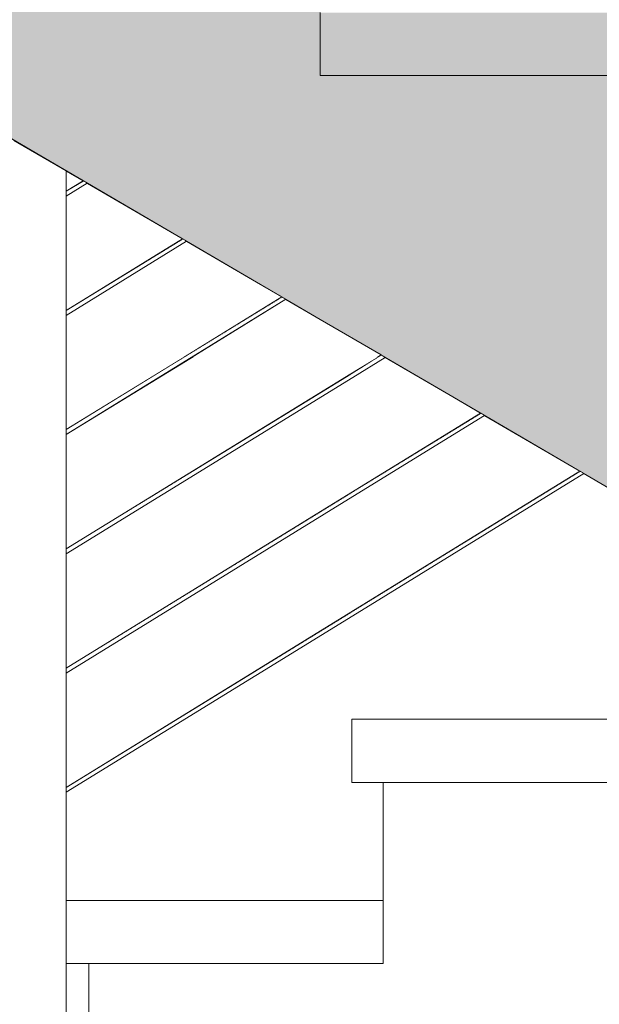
# Model space of a CAD drawing. Header units: millimetres. Extents: x -101298 to -58298, y 45839 to 66839.
# Tile 39 of 124: x -82963 to -82412, y 53054 to 53990. Entities that reach past the tile are written whole.
import ezdxf

# ---------------------------------------------------------------- set-up
doc = ezdxf.new("R2010")
doc.units = ezdxf.units.MM
doc.header["$MEASUREMENT"] = 0
doc.linetypes.add('Wipeout_Contour', pattern=[1000, 0, -1000])
doc.layers.add('Nowe_Konstrukcja - Schody', color=7, linetype='Continuous')
doc.layers.add('Nowe_Konstrukcja - Ściany zew', color=7, linetype='Continuous')
for name, color, linetype, lineweight, true_color in [('Nowe_Konstrukcja - Schody_Nr_pióra__101', 250, 'Continuous', 13, 0x333333), ('Nowe_Konstrukcja - Schody_Nr_pióra__116', 7, 'Continuous', 13, 0xcccccc), ('Nowe_Konstrukcja - Stropy_Nr_pióra__23', 7, 'Continuous', 13, 0x858585)]:
    doc.layers.add(name, color=color, linetype=linetype, lineweight=lineweight, true_color=true_color)
doc.layers.add('Nowe_Konstrukcja - Schody_Nr_pióra__3', color=7, linetype='Continuous', lineweight=13)
doc.layers.add('Nowe_Konstrukcja - Stropy_Nr_pióra__21', color=7, linetype='Continuous', lineweight=20)

msp = doc.modelspace()

# ---------------------------------------------------------------- linework, layer by layer
at = {"layer": 'Nowe_Konstrukcja - Schody_Nr_pióra__3', "color": 7, "linetype": 'Continuous', "lineweight": 13}
for p, q in [((-82957.26, 53868.66), (-83111.21, 53958.63)), ((-82397.26, 53541.39), (-82551.21, 53631.35)), ((-82602.77, 53541.26), (-82602.79, 53541.27))]:
    msp.add_line(p, q, dxfattribs=at)

# ---------------------------------------------------------------- wipeouts: each hides what was drawn before it
at = {"color": 254, "linetype": 'Wipeout_Contour', "lineweight": 0, "ltscale": 492394.959178}
msp.add_wipeout([(-82328.75, 54071.85), (-82450.98, 53996.67), (-82367.26, 53996.67), (-82367.26, 53939.53), (-82238.18, 54018.92)], dxfattribs=at).dxf.layer = 'Nowe_Konstrukcja - Ściany zew'
at = {"color": 254, "linetype": 'Wipeout_Contour', "lineweight": 0, "ltscale": 296575.65408}
msp.add_wipeout([(-82902.77, 53836.81), (-82918.93, 53846.26), (-82918.93, 53826.87)], dxfattribs=at).dxf.layer = 'Nowe_Konstrukcja - Ściany zew'
at = {"color": 254, "linetype": 'Wipeout_Contour', "lineweight": 0, "ltscale": 493610.054562}
msp.add_wipeout([(-82804.37, 53779.31), (-82918.93, 53708.84), (-82918.93, 53669.4), (-82806.43, 53669.4), (-82713.8, 53726.38)], dxfattribs=at).dxf.layer = 'Nowe_Konstrukcja - Ściany zew'
at = {"color": 254, "linetype": 'Wipeout_Contour', "lineweight": 0, "ltscale": 393682.874111}
msp.add_wipeout([(-82918.93, 52980.51), (-82897.26, 52980.51), (-82897.26, 53092.73), (-82918.93, 53092.73)], dxfattribs=at).dxf.layer = 'Nowe_Konstrukcja - Ściany zew'

# ---------------------------------------------------------------- next in the draw order: hatches: boundary and pattern name
at = {"layer": 'Nowe_Konstrukcja - Schody_Nr_pióra__116', "linetype": 'Continuous', "lineweight": 13, "true_color": 0xcccccc}
msp.add_hatch(color=254, dxfattribs=at).paths.add_polyline_path([(-82677.26, 53936.67), (-82367.26, 53936.67), (-82367.26, 53996.67), (-82677.26, 53996.67)])

# ---------------------------------------------------------------- next in the draw order: wipeouts: each hides what was drawn before it
at = {"color": 254, "linetype": 'Wipeout_Contour', "lineweight": 0, "ltscale": 395236.754923}
msp.add_wipeout([(-82898.85, 53834.53), (-82918.93, 53822.18), (-82918.93, 53713.54), (-82808.29, 53781.6)], dxfattribs=at).dxf.layer = 'Nowe_Konstrukcja - Ściany zew'
at = {"color": 254, "linetype": 'Wipeout_Contour', "lineweight": 0, "ltscale": 492931.973244}
msp.add_wipeout([(-82798.8, 53669.4), (-82622.18, 53669.4), (-82619.32, 53671.16), (-82677.26, 53705.02), (-82709.89, 53724.09)], dxfattribs=at).dxf.layer = 'Nowe_Konstrukcja - Ściany zew'
at = {"color": 254, "linetype": 'Wipeout_Contour', "lineweight": 0, "ltscale": 296184.542337}
msp.add_wipeout([(-82918.93, 53669.4), (-82918.93, 53600.21), (-82806.43, 53669.4)], dxfattribs=at).dxf.layer = 'Nowe_Konstrukcja - Ściany zew'

# ---------------------------------------------------------------- next in the draw order: linework, layer by layer
at = {"layer": 'Nowe_Konstrukcja - Schody_Nr_pióra__3', "color": 7, "linetype": 'Continuous', "lineweight": 13}
for p, q in [((-82831.21, 53794.99), (-82957.26, 53868.66)), ((-82677.26, 53705.02), (-82831.21, 53794.99)), ((-82551.21, 53631.35), (-82677.26, 53705.02))]:
    msp.add_line(p, q, dxfattribs=at)

# ---------------------------------------------------------------- next in the draw order: wipeouts: each hides what was drawn before it
at = {"color": 254, "linetype": 'Wipeout_Contour', "lineweight": 0, "ltscale": 394212.074109}
msp.add_wipeout([(-82918.93, 53373.54), (-82524.83, 53615.94), (-82615.4, 53668.87), (-82918.93, 53482.18)], dxfattribs=at).dxf.layer = 'Nowe_Konstrukcja - Ściany zew'

# ---------------------------------------------------------------- next in the draw order: wipeouts: each hides what was drawn before it
at = {"color": 254, "linetype": 'Wipeout_Contour', "lineweight": 0, "ltscale": 492283.980898}
msp.add_wipeout([(-82918.93, 53368.84), (-82918.93, 53260.21), (-82648.31, 53426.66), (-82430.35, 53560.73), (-82520.92, 53613.65)], dxfattribs=at).dxf.layer = 'Nowe_Konstrukcja - Ściany zew'

# ---------------------------------------------------------------- next in the draw order: wipeouts: each hides what was drawn before it
at = {"color": 254, "linetype": 'Wipeout_Contour', "lineweight": 0, "ltscale": 394599.738488}
msp.add_wipeout([(-82918.93, 53595.51), (-82918.93, 53486.87), (-82622.18, 53669.4), (-82798.8, 53669.4)], dxfattribs=at).dxf.layer = 'Nowe_Konstrukcja - Ściany zew'

# ---------------------------------------------------------------- next in the draw order: wipeouts: each hides what was drawn before it
at = {"color": 254, "linetype": 'Wipeout_Contour', "lineweight": 0, "ltscale": 394636.074214}
msp.add_wipeout([(-82968.93, 52980.51), (-82918.93, 52980.51), (-82918.93, 53846.26), (-82968.93, 53875.48)], dxfattribs=at).dxf.layer = 'Nowe_Konstrukcja - Schody'

# ---------------------------------------------------------------- next in the draw order: wipeouts: each hides what was drawn before it
at = {"color": 254, "linetype": 'Wipeout_Contour', "lineweight": 0, "ltscale": 395410.647471}
msp.add_wipeout([(-82902.2, 53836.48), (-82918.93, 53826.19), (-82918.93, 53824.53), (-82900.81, 53835.67)], dxfattribs=at).dxf.layer = 'Nowe_Konstrukcja - Schody'
at = {"color": 254, "linetype": 'Wipeout_Contour', "lineweight": 0, "ltscale": 393923.331283}
msp.add_wipeout([(-82918.93, 53259.52), (-82918.93, 53257.86), (-82647.26, 53424.96), (-82648, 53426.16)], dxfattribs=at).dxf.layer = 'Nowe_Konstrukcja - Schody'
at = {"color": 254, "linetype": 'Wipeout_Contour', "lineweight": 0, "ltscale": 393397.296946}
msp.add_wipeout([(-82617.26, 53152.73), (-82918.93, 53152.73), (-82918.93, 53092.73), (-82617.26, 53092.73)], dxfattribs=at).dxf.layer = 'Nowe_Konstrukcja - Schody'

# ---------------------------------------------------------------- next in the draw order: linework, layer by layer
at = {"layer": 'Nowe_Konstrukcja - Schody_Nr_pióra__3', "color": 7, "linetype": 'Continuous', "lineweight": 13}
msp.add_line((-82918.93, 53152.73), (-82617.26, 53152.73), dxfattribs=at)

# ---------------------------------------------------------------- next in the draw order: wipeouts: each hides what was drawn before it
at = {"color": 254, "linetype": 'Wipeout_Contour', "lineweight": 0, "ltscale": 395405.638567}
msp.add_wipeout([(-82900.81, 53835.67), (-82918.93, 53824.53), (-82918.93, 53822.87), (-82899.43, 53834.86)], dxfattribs=at).dxf.layer = 'Nowe_Konstrukcja - Schody'
at = {"color": 254, "linetype": 'Wipeout_Contour', "lineweight": 0, "ltscale": 393918.984401}
msp.add_wipeout([(-82918.93, 53257.86), (-82918.93, 53256.2), (-82646.52, 53423.75), (-82647.26, 53424.96)], dxfattribs=at).dxf.layer = 'Nowe_Konstrukcja - Schody'
at = {"color": 254, "linetype": 'Wipeout_Contour', "lineweight": 0, "ltscale": 491299.230626}
msp.add_wipeout([(-82897.26, 52685.71), (-82617.26, 52857.93), (-82617.26, 53092.73), (-82897.26, 53092.73), (-82897.26, 52920.51)], dxfattribs=at).dxf.layer = 'Nowe_Konstrukcja - Schody'

# ---------------------------------------------------------------- next in the draw order: linework, layer by layer
at = {"layer": 'Nowe_Konstrukcja - Schody_Nr_pióra__3', "color": 7, "linetype": 'Continuous', "lineweight": 13}
for p, q in [((-82918.93, 53092.73), (-82897.26, 53092.73)), ((-82897.26, 52920.51), (-82897.26, 53092.73)), ((-82897.26, 53092.73), (-82617.26, 53092.73))]:
    msp.add_line(p, q, dxfattribs=at)

# ---------------------------------------------------------------- next in the draw order: wipeouts: each hides what was drawn before it
at = {"color": 254, "linetype": 'Wipeout_Contour', "lineweight": 0, "ltscale": 395402.109903}
msp.add_wipeout([(-82899.43, 53834.86), (-82918.93, 53822.87), (-82918.93, 53822.18), (-82898.85, 53834.53)], dxfattribs=at).dxf.layer = 'Nowe_Konstrukcja - Schody'
at = {"color": 254, "linetype": 'Wipeout_Contour', "lineweight": 0, "ltscale": 393915.911209}
msp.add_wipeout([(-82918.93, 53256.2), (-82918.93, 53255.51), (-82646.21, 53423.25), (-82646.52, 53423.75)], dxfattribs=at).dxf.layer = 'Nowe_Konstrukcja - Schody'

# ---------------------------------------------------------------- next in the draw order: wipeouts: each hides what was drawn before it
at = {"color": 254, "linetype": 'Wipeout_Contour', "lineweight": 0, "ltscale": 395414.205394}
msp.add_wipeout([(-82902.77, 53836.81), (-82918.93, 53826.87), (-82918.93, 53826.19), (-82902.2, 53836.48)], dxfattribs=at).dxf.layer = 'Nowe_Konstrukcja - Schody'
at = {"color": 254, "linetype": 'Wipeout_Contour', "lineweight": 0, "ltscale": 393926.405508}
msp.add_wipeout([(-82918.93, 53260.21), (-82918.93, 53259.52), (-82648, 53426.16), (-82648.31, 53426.66)], dxfattribs=at).dxf.layer = 'Nowe_Konstrukcja - Schody'

# ---------------------------------------------------------------- next in the draw order: linework, layer by layer
at = {"layer": 'Nowe_Konstrukcja - Schody_Nr_pióra__101', "color": 250, "linetype": 'Continuous', "lineweight": 13, "true_color": 0x333333}
for p, q in [((-82918.93, 53826.87), (-82902.77, 53836.81)), ((-82918.93, 53822.18), (-82898.85, 53834.53))]:
    msp.add_line(p, q, dxfattribs=at)

# ---------------------------------------------------------------- next in the draw order: wipeouts: each hides what was drawn before it
at = {"color": 254, "linetype": 'Wipeout_Contour', "lineweight": 0, "ltscale": 393427.4102}
msp.add_wipeout([(-82429.77, 53560.39), (-82648, 53426.16), (-82647.26, 53424.96), (-82428.39, 53559.58)], dxfattribs=at).dxf.layer = 'Nowe_Konstrukcja - Schody'
at = {"color": 254, "linetype": 'Wipeout_Contour', "lineweight": 0, "ltscale": 392842.645142}
msp.add_wipeout([(-82647.26, 53264.96), (-82337.26, 53264.96), (-82337.26, 53324.96), (-82647.26, 53324.96)], dxfattribs=at).dxf.layer = 'Nowe_Konstrukcja - Schody'

# ---------------------------------------------------------------- next in the draw order: linework, layer by layer
at = {"layer": 'Nowe_Konstrukcja - Schody_Nr_pióra__3', "color": 7, "linetype": 'Continuous', "lineweight": 13}
for p, q in [((-82647.26, 53324.96), (-82337.26, 53324.96)), ((-82647.26, 53264.96), (-82647.26, 53324.96)), ((-82647.26, 53264.96), (-82617.26, 53264.96)), ((-82617.26, 53092.73), (-82617.26, 53264.96)), ((-82617.26, 53264.96), (-82337.26, 53264.96))]:
    msp.add_line(p, q, dxfattribs=at)

# ---------------------------------------------------------------- next in the draw order: wipeouts: each hides what was drawn before it
at = {"color": 254, "linetype": 'Wipeout_Contour', "lineweight": 0, "ltscale": 393421.654992}
msp.add_wipeout([(-82428.39, 53559.58), (-82647.26, 53424.96), (-82646.52, 53423.75), (-82427, 53558.77)], dxfattribs=at).dxf.layer = 'Nowe_Konstrukcja - Schody'

# ---------------------------------------------------------------- next in the draw order: wipeouts: each hides what was drawn before it
at = {"color": 254, "linetype": 'Wipeout_Contour', "lineweight": 0, "ltscale": 393417.585901}
msp.add_wipeout([(-82427, 53558.77), (-82646.52, 53423.75), (-82646.21, 53423.25), (-82426.43, 53558.44)], dxfattribs=at).dxf.layer = 'Nowe_Konstrukcja - Schody'

# ---------------------------------------------------------------- next in the draw order: wipeouts: each hides what was drawn before it
at = {"color": 254, "linetype": 'Wipeout_Contour', "lineweight": 0, "ltscale": 393431.480264}
msp.add_wipeout([(-82430.35, 53560.73), (-82648.31, 53426.66), (-82648, 53426.16), (-82429.77, 53560.39)], dxfattribs=at).dxf.layer = 'Nowe_Konstrukcja - Schody'

# ---------------------------------------------------------------- next in the draw order: wipeouts: each hides what was drawn before it
at = {"color": 254, "linetype": 'Wipeout_Contour', "lineweight": 0, "ltscale": 394169.063794}
msp.add_wipeout([(-82918.93, 53372.85), (-82918.93, 53371.19), (-82647.26, 53538.29), (-82648, 53539.49)], dxfattribs=at).dxf.layer = 'Nowe_Konstrukcja - Schody'

# ---------------------------------------------------------------- next in the draw order: wipeouts: each hides what was drawn before it
at = {"color": 254, "linetype": 'Wipeout_Contour', "lineweight": 0, "ltscale": 394164.713034}
msp.add_wipeout([(-82918.93, 53371.19), (-82918.93, 53369.53), (-82646.52, 53537.09), (-82647.26, 53538.29)], dxfattribs=at).dxf.layer = 'Nowe_Konstrukcja - Schody'

# ---------------------------------------------------------------- next in the draw order: wipeouts: each hides what was drawn before it
at = {"color": 254, "linetype": 'Wipeout_Contour', "lineweight": 0, "ltscale": 394161.63709}
msp.add_wipeout([(-82918.93, 53369.53), (-82918.93, 53368.84), (-82646.21, 53536.59), (-82646.52, 53537.09)], dxfattribs=at).dxf.layer = 'Nowe_Konstrukcja - Schody'

# ---------------------------------------------------------------- next in the draw order: wipeouts: each hides what was drawn before it
at = {"color": 254, "linetype": 'Wipeout_Contour', "lineweight": 0, "ltscale": 394172.140759}
msp.add_wipeout([(-82918.93, 53373.54), (-82918.93, 53372.85), (-82648, 53539.49), (-82648.31, 53539.99)], dxfattribs=at).dxf.layer = 'Nowe_Konstrukcja - Schody'

# ---------------------------------------------------------------- next in the draw order: linework, layer by layer
at = {"layer": 'Nowe_Konstrukcja - Schody_Nr_pióra__101', "color": 250, "linetype": 'Continuous', "lineweight": 13, "true_color": 0x333333}
for p, q in [((-82918.93, 53260.21), (-82648.31, 53426.66)), ((-82918.93, 53255.51), (-82646.21, 53423.25))]:
    msp.add_line(p, q, dxfattribs=at)

# ---------------------------------------------------------------- next in the draw order: wipeouts: each hides what was drawn before it
at = {"color": 254, "linetype": 'Wipeout_Contour', "lineweight": 0, "ltscale": 393769.18315}
msp.add_wipeout([(-82524.26, 53615.61), (-82648, 53539.49), (-82647.26, 53538.29), (-82522.88, 53614.8)], dxfattribs=at).dxf.layer = 'Nowe_Konstrukcja - Schody'

# ---------------------------------------------------------------- next in the draw order: wipeouts: each hides what was drawn before it
at = {"color": 254, "linetype": 'Wipeout_Contour', "lineweight": 0, "ltscale": 393763.426762}
msp.add_wipeout([(-82522.88, 53614.8), (-82647.26, 53538.29), (-82646.52, 53537.09), (-82521.49, 53613.99)], dxfattribs=at).dxf.layer = 'Nowe_Konstrukcja - Schody'

# ---------------------------------------------------------------- next in the draw order: wipeouts: each hides what was drawn before it
at = {"color": 254, "linetype": 'Wipeout_Contour', "lineweight": 0, "ltscale": 393759.357246}
msp.add_wipeout([(-82521.49, 53613.99), (-82646.52, 53537.09), (-82646.21, 53536.59), (-82520.92, 53613.65)], dxfattribs=at).dxf.layer = 'Nowe_Konstrukcja - Schody'

# ---------------------------------------------------------------- next in the draw order: wipeouts: each hides what was drawn before it
at = {"color": 254, "linetype": 'Wipeout_Contour', "lineweight": 0, "ltscale": 393773.254435}
msp.add_wipeout([(-82524.83, 53615.94), (-82648.31, 53539.99), (-82648, 53539.49), (-82524.26, 53615.61)], dxfattribs=at).dxf.layer = 'Nowe_Konstrukcja - Schody'

# ---------------------------------------------------------------- next in the draw order: wipeouts: each hides what was drawn before it
at = {"color": 254, "linetype": 'Wipeout_Contour', "lineweight": 0, "ltscale": 394415.164267}
msp.add_wipeout([(-82918.93, 53486.19), (-82918.93, 53484.53), (-82647.26, 53651.62), (-82648, 53652.83)], dxfattribs=at).dxf.layer = 'Nowe_Konstrukcja - Schody'

# ---------------------------------------------------------------- next in the draw order: wipeouts: each hides what was drawn before it
at = {"color": 254, "linetype": 'Wipeout_Contour', "lineweight": 0, "ltscale": 394410.809639}
msp.add_wipeout([(-82918.93, 53484.53), (-82918.93, 53482.87), (-82646.52, 53650.42), (-82647.26, 53651.62)], dxfattribs=at).dxf.layer = 'Nowe_Konstrukcja - Schody'

# ---------------------------------------------------------------- next in the draw order: wipeouts: each hides what was drawn before it
at = {"color": 254, "linetype": 'Wipeout_Contour', "lineweight": 0, "ltscale": 394407.730948}
msp.add_wipeout([(-82918.93, 53482.87), (-82918.93, 53482.18), (-82646.21, 53649.92), (-82646.52, 53650.42)], dxfattribs=at).dxf.layer = 'Nowe_Konstrukcja - Schody'

# ---------------------------------------------------------------- next in the draw order: wipeouts: each hides what was drawn before it
at = {"color": 254, "linetype": 'Wipeout_Contour', "lineweight": 0, "ltscale": 394418.243957}
msp.add_wipeout([(-82918.93, 53486.87), (-82918.93, 53486.19), (-82648, 53652.83), (-82648.31, 53653.33)], dxfattribs=at).dxf.layer = 'Nowe_Konstrukcja - Schody'

# ---------------------------------------------------------------- next in the draw order: linework, layer by layer
at = {"layer": 'Nowe_Konstrukcja - Schody_Nr_pióra__101', "color": 250, "linetype": 'Continuous', "lineweight": 13, "true_color": 0x333333}
for p, q in [((-82648.31, 53539.99), (-82524.83, 53615.94)), ((-82646.21, 53536.59), (-82520.92, 53613.65)), ((-82648.31, 53426.66), (-82430.35, 53560.72)), ((-82646.21, 53423.25), (-82426.43, 53558.44)), ((-82918.93, 53373.54), (-82648.31, 53539.99)), ((-82918.93, 53368.84), (-82646.21, 53536.59))]:
    msp.add_line(p, q, dxfattribs=at)

# ---------------------------------------------------------------- next in the draw order: wipeouts: each hides what was drawn before it
at = {"color": 254, "linetype": 'Wipeout_Contour', "lineweight": 0, "ltscale": 394726.951373}
msp.add_wipeout([(-82713.23, 53726.04), (-82918.93, 53599.52), (-82918.93, 53597.86), (-82711.85, 53725.23)], dxfattribs=at).dxf.layer = 'Nowe_Konstrukcja - Schody'
at = {"color": 254, "linetype": 'Wipeout_Contour', "lineweight": 0, "ltscale": 394111.136251}
msp.add_wipeout([(-82648, 53652.83), (-82647.26, 53651.62), (-82617.36, 53670.02), (-82618.75, 53670.82)], dxfattribs=at).dxf.layer = 'Nowe_Konstrukcja - Schody'

# ---------------------------------------------------------------- next in the draw order: wipeouts: each hides what was drawn before it
at = {"color": 254, "linetype": 'Wipeout_Contour', "lineweight": 0, "ltscale": 394721.945915}
msp.add_wipeout([(-82711.85, 53725.23), (-82918.93, 53597.86), (-82918.93, 53596.2), (-82710.46, 53724.42)], dxfattribs=at).dxf.layer = 'Nowe_Konstrukcja - Schody'
at = {"color": 254, "linetype": 'Wipeout_Contour', "lineweight": 0, "ltscale": 394105.378763}
msp.add_wipeout([(-82647.26, 53651.62), (-82646.52, 53650.42), (-82615.98, 53669.21), (-82617.36, 53670.02)], dxfattribs=at).dxf.layer = 'Nowe_Konstrukcja - Schody'

# ---------------------------------------------------------------- next in the draw order: wipeouts: each hides what was drawn before it
at = {"color": 254, "linetype": 'Wipeout_Contour', "lineweight": 0, "ltscale": 394718.407698}
msp.add_wipeout([(-82710.46, 53724.42), (-82918.93, 53596.2), (-82918.93, 53595.51), (-82709.89, 53724.09)], dxfattribs=at).dxf.layer = 'Nowe_Konstrukcja - Schody'
at = {"color": 254, "linetype": 'Wipeout_Contour', "lineweight": 0, "ltscale": 394101.311214}
msp.add_wipeout([(-82646.52, 53650.42), (-82646.21, 53649.92), (-82615.4, 53668.87), (-82615.98, 53669.21)], dxfattribs=at).dxf.layer = 'Nowe_Konstrukcja - Schody'

# ---------------------------------------------------------------- next in the draw order: wipeouts: each hides what was drawn before it
at = {"color": 254, "linetype": 'Wipeout_Contour', "lineweight": 0, "ltscale": 394730.491963}
msp.add_wipeout([(-82713.8, 53726.38), (-82918.93, 53600.21), (-82918.93, 53599.52), (-82713.23, 53726.04)], dxfattribs=at).dxf.layer = 'Nowe_Konstrukcja - Schody'
at = {"color": 254, "linetype": 'Wipeout_Contour', "lineweight": 0, "ltscale": 394115.211173}
msp.add_wipeout([(-82648.31, 53653.33), (-82648, 53652.83), (-82618.75, 53670.82), (-82619.32, 53671.16)], dxfattribs=at).dxf.layer = 'Nowe_Konstrukcja - Schody'

# ---------------------------------------------------------------- next in the draw order: linework, layer by layer
at = {"layer": 'Nowe_Konstrukcja - Schody_Nr_pióra__101', "color": 250, "linetype": 'Continuous', "lineweight": 13, "true_color": 0x333333}
for p, q in [((-82648.31, 53653.33), (-82619.32, 53671.16)), ((-82646.21, 53649.92), (-82615.4, 53668.87)), ((-82918.93, 53486.87), (-82648.31, 53653.33)), ((-82918.93, 53482.18), (-82646.21, 53649.92))]:
    msp.add_line(p, q, dxfattribs=at)
at = {"layer": 'Nowe_Konstrukcja - Stropy_Nr_pióra__21', "color": 7, "linetype": 'Continuous', "lineweight": 20, "flags": 128}
msp.add_lwpolyline([(-70567.79, 53549.4), (-82088.31, 53549.4), (-82088.31, 53599.4), (-82088.31, 53649.4), (-82088.31, 53669.4), (-82117.26, 53669.4), (-82117.26, 53773.04), (-82222.21, 53773.04), (-82397.26, 53773.04), (-82397.26, 53936.67), (-82677.26, 53936.67), (-82677.26, 53996.67)], dxfattribs=at)

# ---------------------------------------------------------------- next in the draw order: wipeouts: each hides what was drawn before it
at = {"color": 254, "linetype": 'Wipeout_Contour', "lineweight": 0, "ltscale": 395068.717497}
msp.add_wipeout([(-82807.71, 53781.26), (-82918.93, 53712.85), (-82918.93, 53711.19), (-82806.33, 53780.45)], dxfattribs=at).dxf.layer = 'Nowe_Konstrukcja - Schody'

# ---------------------------------------------------------------- next in the draw order: wipeouts: each hides what was drawn before it
at = {"color": 254, "linetype": 'Wipeout_Contour', "lineweight": 0, "ltscale": 395063.709367}
msp.add_wipeout([(-82806.33, 53780.45), (-82918.93, 53711.19), (-82918.93, 53709.53), (-82804.94, 53779.64)], dxfattribs=at).dxf.layer = 'Nowe_Konstrukcja - Schody'

# ---------------------------------------------------------------- next in the draw order: wipeouts: each hides what was drawn before it
at = {"color": 254, "linetype": 'Wipeout_Contour', "lineweight": 0, "ltscale": 395060.170252}
msp.add_wipeout([(-82804.94, 53779.64), (-82918.93, 53709.53), (-82918.93, 53708.84), (-82804.37, 53779.31)], dxfattribs=at).dxf.layer = 'Nowe_Konstrukcja - Schody'

# ---------------------------------------------------------------- next in the draw order: wipeouts: each hides what was drawn before it
at = {"color": 254, "linetype": 'Wipeout_Contour', "lineweight": 0, "ltscale": 395072.26105}
msp.add_wipeout([(-82808.29, 53781.6), (-82918.93, 53713.54), (-82918.93, 53712.85), (-82807.71, 53781.26)], dxfattribs=at).dxf.layer = 'Nowe_Konstrukcja - Schody'

# ---------------------------------------------------------------- next in the draw order: hatches: boundary and pattern name
at = {"layer": 'Nowe_Konstrukcja - Stropy_Nr_pióra__23', "linetype": 'Continuous', "lineweight": 13, "true_color": 0x858585}
h = msp.add_hatch(dxfattribs=at)
h.set_pattern_fill('Beton_zbrojony_0001', color=252, style=0, pattern_type=2)
h.set_pattern_definition([(45, (0, 0), (-91.92388, 91.92388), []), (45, (-45.96, 45.96), (-91.92388, 91.92388), [97.5, -32.5])])
h.paths.add_polyline_path([(-86768.24, 55409.24), (-86767.63, 55209.4), (-86527.79, 55209.4), (-86507.79, 55209.4), (-86487.26, 55209.4), (-85251.42, 55209.4), (-82737.89, 53740.45), (-82677.26, 53705.02), (-82619.32, 53671.16), (-82618.75, 53670.82), (-82617.36, 53670.02), (-82615.98, 53669.21), (-82615.4, 53668.87), (-82551.21, 53631.35), (-82397.26, 53541.39), (-82271.21, 53467.72), (-82117.26, 53377.75), (-82110.83, 53373.99), (-82102.97, 53369.4), (-82095.9, 53369.4), (-82088.31, 53369.4), (-82088.31, 53349.4), (-70567.79, 53349.4), (-70567.79, 53149.55), (-70327.79, 53149.55), (-70327.79, 53549.4), (-70327.79, 54569.4), (-70567.79, 54569.4), (-70567.79, 53549.4), (-82088.31, 53549.4), (-82088.31, 53599.4), (-82088.31, 53649.4), (-82088.31, 53669.4), (-82117.26, 53669.4), (-82117.26, 53773.04), (-82222.21, 53773.04), (-82397.26, 53773.04), (-82397.26, 53936.67), (-82677.26, 53936.67), (-82677.26, 53996.67), (-82677.26, 54100.31), (-82957.26, 54100.31), (-82957.26, 54263.95), (-83237.26, 54263.95), (-83237.26, 54323.95), (-83237.26, 54427.58), (-83517.26, 54427.58), (-83517.26, 54487.58), (-83517.26, 54591.22), (-83797.26, 54591.22), (-83797.26, 54651.22), (-83797.26, 54754.85), (-84077.26, 54754.85), (-84077.26, 54814.85), (-84077.26, 54918.49), (-84357.26, 54918.49), (-84357.26, 54978.49), (-84357.26, 55082.13), (-84637.26, 55082.13), (-84637.26, 55142.13), (-84637.26, 55245.76), (-84917.26, 55245.76), (-84917.26, 55305.76), (-84917.26, 55409.4), (-84999.72, 55409.4), (-86507.79, 55409.4), (-86527.42, 55409.4)])

# ---------------------------------------------------------------- next in the draw order: linework, layer by layer
at = {"layer": 'Nowe_Konstrukcja - Schody_Nr_pióra__101', "color": 250, "linetype": 'Continuous', "lineweight": 13, "true_color": 0x333333}
for p, q in [((-82918.93, 52980.51), (-82918.93, 53846.26)), ((-82918.93, 53713.54), (-82808.29, 53781.6)), ((-82918.93, 53708.84), (-82804.37, 53779.31)), ((-82918.93, 53600.21), (-82713.8, 53726.38)), ((-82918.93, 53595.51), (-82709.89, 53724.09))]:
    msp.add_line(p, q, dxfattribs=at)
at = {"layer": 'Nowe_Konstrukcja - Stropy_Nr_pióra__21', "color": 7, "linetype": 'Continuous', "lineweight": 20, "flags": 128}
msp.add_lwpolyline([(-86527.79, 55209.4), (-86507.79, 55209.4), (-86487.26, 55209.4), (-85251.42, 55209.4), (-82737.89, 53740.45), (-82677.26, 53705.02), (-82619.32, 53671.16), (-82618.75, 53670.82), (-82617.36, 53670.02), (-82615.98, 53669.21), (-82615.4, 53668.87), (-82551.21, 53631.35), (-82397.26, 53541.39), (-82271.21, 53467.72), (-82117.26, 53377.75), (-82110.83, 53373.99), (-82102.97, 53369.4), (-82095.9, 53369.4), (-82088.31, 53369.4), (-82088.31, 53349.4), (-70567.79, 53349.4)], dxfattribs=at)

doc.saveas('drawing.dxf')
